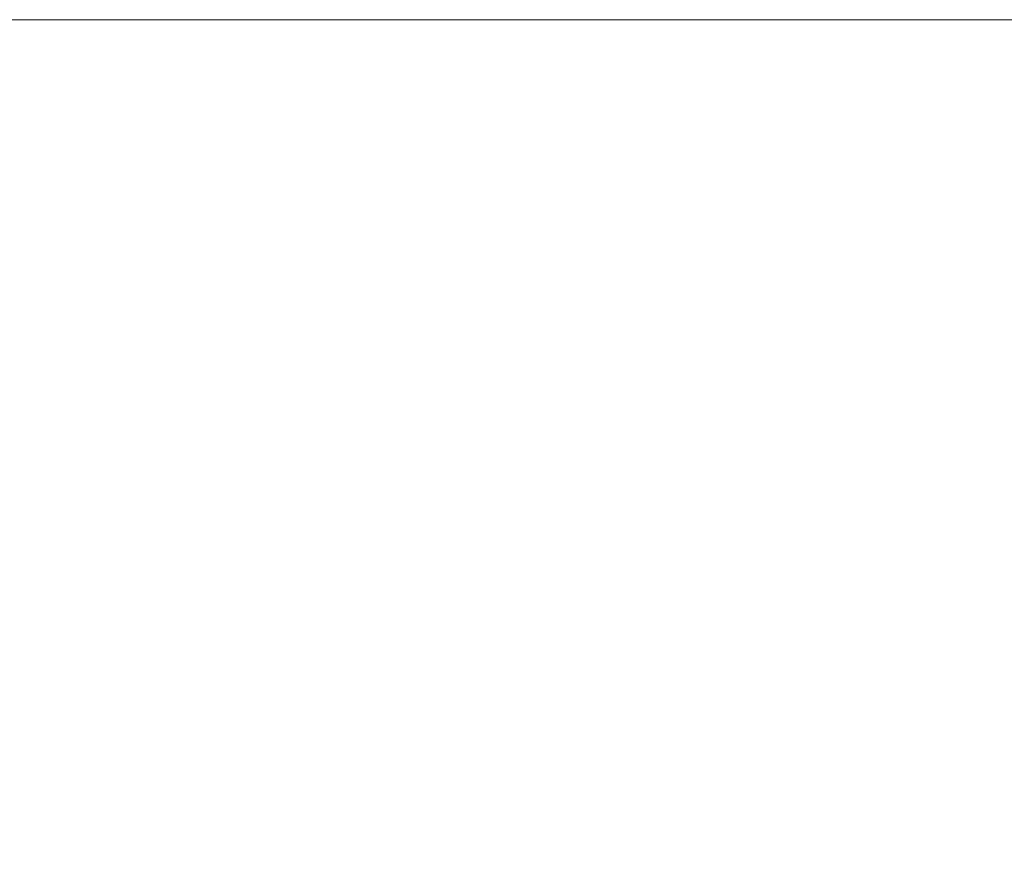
# Model space of a CAD drawing. Header units: inches. Extents: x -654 to -42, y 299 to 609.
# Tile 176 of 256: x -648.674 to -647.625, y 301.06 to 301.946. Entities that reach past the tile are written whole.
import ezdxf

# ---------------------------------------------------------------- set-up
doc = ezdxf.new("R2010")
doc.units = ezdxf.units.IN
doc.header["$MEASUREMENT"] = 0
doc.layers.add('A-FLOR-HRAL', color=1, linetype='Continuous', lineweight=9)

# ---------------------------------------------------------------- blocks, each defined once
blk = doc.blocks.new('Railing - Railing-1129684-_3D_')
at = {"layer": 'A-FLOR-HRAL'}
mesh = blk.add_polyface(dxfattribs=at)
corners = [(-652.582, 301.9464, 41), (-652.582, 298.9464, 41), (-400.582, 298.9464, 41), (-400.582, 301.9464, 41)]
mesh.append_faces([[corners[k] for k in face] for face in [(0, 1, 2, 3)]])
mesh = blk.add_polyface(dxfattribs=at)
corners = [(-652.582, 301.9464, 39), (-652.582, 301.9464, 41), (-400.582, 301.9464, 41), (-400.582, 301.9464, 39)]
mesh.append_faces([[corners[k] for k in face] for face in [(3, 0, 1, 2)]])
mesh = blk.add_polyface(dxfattribs=at)
corners = [(-652.582, 298.9464, 39), (-652.582, 301.9464, 39), (-400.582, 301.9464, 39), (-400.582, 298.9464, 39)]
mesh.append_faces([[corners[k] for k in face] for face in [(0, 1, 2, 3)]])

msp = doc.modelspace()

# ---------------------------------------------------------------- block references
at = {"layer": 'A-FLOR-HRAL'}
msp.add_blockref('Railing - Railing-1129684-_3D_', (0, 0), dxfattribs=at)

doc.saveas('drawing.dxf')
